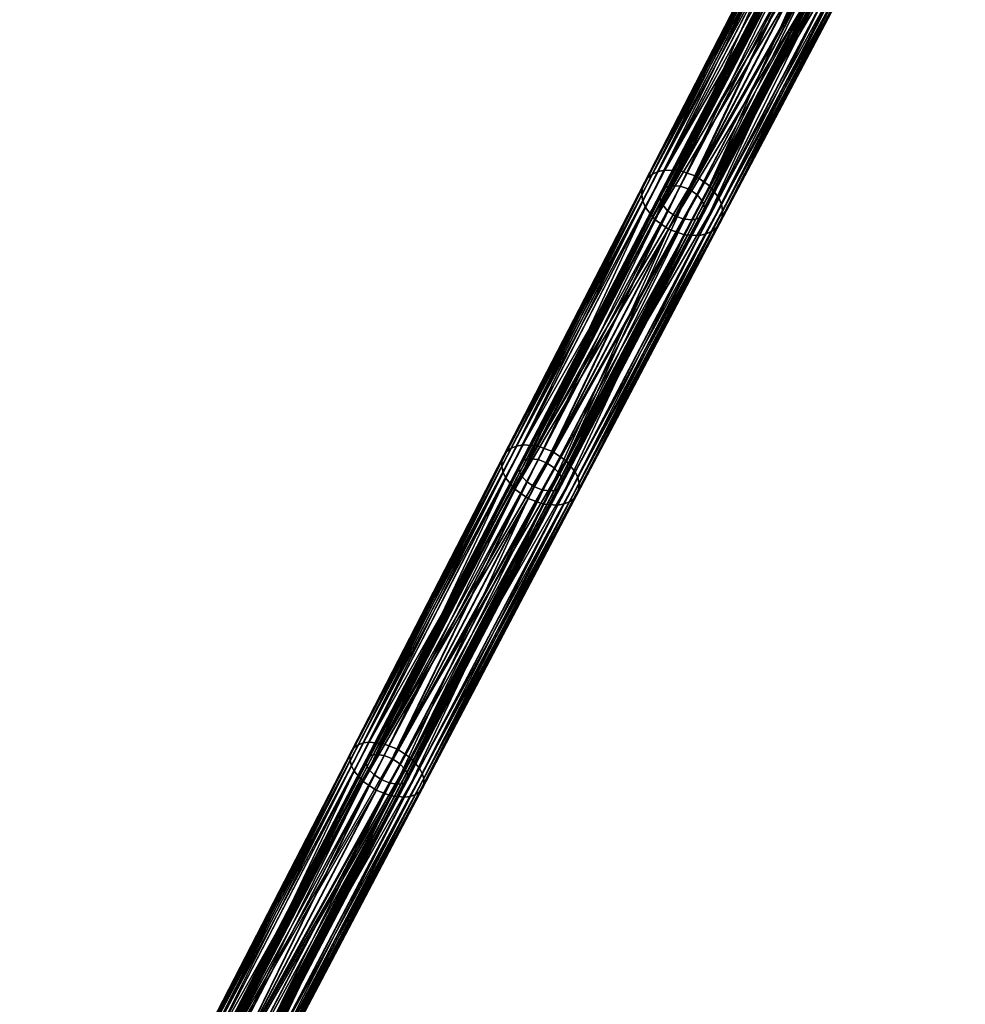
# Model space of a CAD drawing. Header units: centimetres. Extents: x -241 to 151, y -198 to 16.
# Tile 96 of 256: x -162 to -139, y -48 to -23. Entities that reach past the tile are written whole.
import ezdxf

# ---------------------------------------------------------------- set-up
doc = ezdxf.new("R2010")
doc.units = ezdxf.units.CM
doc.layers.add('955', color=7, linetype='Continuous', true_color=0x8d073a)

msp = doc.modelspace()

# ---------------------------------------------------------------- meshes
at = {"layer": '955', "color": 254, "true_color": 0xcad1ee}
mesh = msp.add_polyface(dxfattribs=at)
corners = [(-141.789, -20.952, 148.294), (-142.144, -20.695, 148.316), (-145.049, -27.178, 156.773), (-142.49, -22.315, 147.776), (-142.905, -22.175, 147.754), (-139.702, -16.996, 139.131), (-139.287, -16.989, 139.182), (-141.917, -22.272, 147.878), (-142.094, -22.319, 147.836), (-139.101, -16.933, 139.216), (-141.761, -22.193, 147.925), (-138.935, -16.843, 139.256), (-141.632, -22.084, 147.978), (-138.797, -16.721, 139.3), (-141.535, -21.945, 148.035), (-138.692, -16.568, 139.347), (-141.479, -21.786, 148.091), (-138.629, -16.393, 139.394), (-141.465, -21.617, 148.144), (-139.49, -17.01, 139.153), (-142.287, -22.334, 147.802), (-144.73, -27.949, 156.536), (-144.722, -27.795, 156.598), (-144.752, -27.636, 156.654), (-141.492, -21.445, 148.192), (-144.818, -27.477, 156.702), (-141.556, -21.273, 148.234), (-141.656, -21.107, 148.268), (-142.49, -21.891, 147.752), (-142.716, -21.812, 147.738), (-145.907, -27.936, 156.142), (-139.695, -16.536, 139.098), (-142.139, -21.198, 148.098), (-145.564, -27.259, 156.579), (-142.335, -21.06, 148.113), (-139.133, -16.239, 139.273), (-141.983, -21.714, 147.925), (-141.956, -21.632, 147.963), (-139.164, -16.328, 139.242), (-142.032, -21.784, 147.887), (-139.218, -16.405, 139.21), (-142.1, -21.838, 147.852), (-139.289, -16.466, 139.181), (-142.182, -21.876, 147.82), (-139.376, -16.511, 139.154), (-142.277, -21.898, 147.793), (-139.474, -16.537, 139.131), (-145.238, -27.551, 156.515), (-142.007, -21.367, 148.058), (-145.198, -27.634, 156.483), (-141.969, -21.456, 148.03), (-145.178, -27.717, 156.446), (-141.951, -21.546, 147.998), (-145.179, -27.796, 156.404), (-145.203, -27.87, 156.36), (-145.248, -27.932, 156.316), (-145.312, -27.98, 156.275), (-143.26, -21.918, 147.775), (-140.132, -16.855, 139.113), (-142.905, -22.175, 147.754), (-145.793, -26.793, 156.772), (-142.144, -20.695, 148.316), (-142.559, -20.555, 148.293), (-146.171, -26.779, 156.702), (-142.762, -20.536, 148.267), (-142.955, -20.551, 148.233), (-146.338, -26.817, 156.653), (-143.132, -20.598, 148.191), (-146.485, -26.885, 156.597), (-143.288, -20.677, 148.144), (-146.605, -26.981, 156.536), (-143.417, -20.786, 148.091), (-146.693, -27.105, 156.47), (-143.514, -20.925, 148.034), (-146.743, -27.249, 156.404), (-143.57, -21.084, 147.978), (-146.751, -27.403, 156.342), (-143.584, -21.253, 147.925), (-146.721, -27.561, 156.286), (-143.557, -21.425, 147.877), (-146.655, -27.72, 156.238), (-143.493, -21.597, 147.835), (-140.732, -16.244, 139.181), (-143.393, -21.763, 147.801), (-140.632, -16.422, 139.152), (-146.424, -28.02, 156.167), (-142.912, -21.675, 147.752), (-142.716, -21.812, 147.738), (-140.124, -16.317, 139.098), (-145.907, -27.936, 156.142), (-142.561, -20.982, 148.098), (-142.335, -21.06, 148.113), (-145.564, -27.259, 156.579), (-146.233, -27.644, 156.206), (-143.043, -21.506, 147.793), (-146.273, -27.56, 156.238), (-143.081, -21.417, 147.82), (-146.293, -27.478, 156.275), (-143.099, -21.327, 147.852), (-146.292, -27.398, 156.316), (-143.095, -21.241, 147.887), (-146.268, -27.325, 156.36), (-143.068, -21.159, 147.925), (-146.222, -27.262, 156.404), (-143.018, -21.089, 147.963), (-146.159, -27.214, 156.446), (-142.951, -21.035, 147.998), (-146.081, -27.182, 156.483), (-142.868, -20.996, 148.03), (-145.99, -27.165, 156.515), (-142.774, -20.975, 148.058), (-145.784, -27.179, 156.562)]
mesh.append_faces([[corners[k] for k in face] for face in [(0, 1, 2), (3, 4, 5), (6, 7, 8), (9, 10, 7), (11, 12, 10), (13, 14, 12), (15, 16, 14), (17, 18, 16), (19, 8, 20), (5, 20, 3), (21, 14, 16), (22, 16, 18), (23, 18, 24), (25, 24, 26), (2, 27, 0), (27, 2, 26), (28, 29, 30), (31, 29, 28), (32, 33, 34), (35, 36, 37), (38, 39, 36), (40, 41, 39), (42, 43, 41), (44, 45, 43), (46, 28, 45), (47, 32, 48), (49, 48, 50), (51, 50, 52), (53, 52, 37), (54, 37, 36), (55, 36, 39), (56, 39, 41), (57, 58, 59), (60, 61, 62), (63, 64, 65), (66, 65, 67), (64, 63, 62), (68, 67, 69), (70, 69, 71), (72, 71, 73), (74, 73, 75), (76, 75, 77), (78, 77, 79), (80, 79, 81), (82, 83, 81), (84, 57, 83), (83, 85, 81), (86, 87, 88), (86, 89, 87), (90, 91, 92), (93, 86, 94), (95, 94, 96), (97, 96, 98), (99, 98, 100), (101, 100, 102), (103, 102, 104), (105, 104, 106), (107, 106, 108), (109, 108, 110), (111, 110, 90)]], dxfattribs={"color": 254})
mesh = msp.add_polyface(dxfattribs=at)
corners = [(-145.049, -27.178, 156.773), (-142.144, -20.695, 148.316), (-145.394, -26.933, 156.798), (-142.49, -22.315, 147.776), (-146.078, -28.265, 156.142), (-142.905, -22.175, 147.754), (-145.679, -28.405, 156.168), (-145.302, -28.419, 156.238), (-142.287, -22.334, 147.802), (-142.094, -22.319, 147.836), (-145.134, -28.381, 156.287), (-141.917, -22.272, 147.878), (-144.988, -28.313, 156.343), (-141.761, -22.193, 147.925), (-144.868, -28.217, 156.404), (-141.632, -22.084, 147.978), (-144.779, -28.093, 156.47), (-141.535, -21.945, 148.035), (-144.73, -27.949, 156.536), (-141.479, -21.786, 148.091), (-144.722, -27.795, 156.598), (-141.465, -21.617, 148.144), (-144.752, -27.636, 156.654), (-141.492, -21.445, 148.192), (-144.818, -27.477, 156.702), (-141.556, -21.273, 148.234), (-142.49, -21.891, 147.752), (-145.907, -27.936, 156.142), (-145.686, -28.015, 156.159), (-145.37, -27.391, 156.562), (-145.564, -27.259, 156.579), (-142.139, -21.198, 148.098), (-145.238, -27.551, 156.515), (-142.007, -21.367, 148.058), (-145.198, -27.634, 156.483), (-141.969, -21.456, 148.03), (-145.178, -27.717, 156.446), (-141.951, -21.546, 147.998), (-145.179, -27.796, 156.404), (-141.956, -21.632, 147.963), (-145.203, -27.87, 156.36), (-141.983, -21.714, 147.925), (-145.248, -27.932, 156.316), (-142.032, -21.784, 147.887), (-145.312, -27.98, 156.275), (-142.1, -21.838, 147.852), (-145.39, -28.012, 156.238), (-142.182, -21.876, 147.82), (-145.48, -28.029, 156.206), (-142.277, -21.898, 147.793), (-146.424, -28.02, 156.167), (-142.905, -22.175, 147.754), (-146.078, -28.265, 156.142), (-143.26, -21.918, 147.775), (-145.793, -26.793, 156.772), (-145.394, -26.933, 156.798), (-142.144, -20.695, 148.316), (-142.559, -20.555, 148.293), (-146.171, -26.779, 156.702), (-142.955, -20.551, 148.233), (-146.338, -26.817, 156.653), (-143.132, -20.598, 148.191), (-146.485, -26.885, 156.597), (-143.288, -20.677, 148.144), (-146.605, -26.981, 156.536), (-143.417, -20.786, 148.091), (-146.693, -27.105, 156.47), (-143.514, -20.925, 148.034), (-146.743, -27.249, 156.404), (-143.57, -21.084, 147.978), (-146.751, -27.403, 156.342), (-143.584, -21.253, 147.925), (-146.721, -27.561, 156.286), (-143.557, -21.425, 147.877), (-146.655, -27.72, 156.238), (-143.493, -21.597, 147.835), (-143.393, -21.763, 147.801), (-146.101, -27.803, 156.159), (-145.907, -27.936, 156.142), (-142.912, -21.675, 147.752), (-142.561, -20.982, 148.098), (-145.564, -27.259, 156.579), (-145.784, -27.179, 156.562), (-146.233, -27.644, 156.206), (-143.043, -21.506, 147.793), (-146.273, -27.56, 156.238), (-143.081, -21.417, 147.82), (-146.293, -27.478, 156.275), (-143.099, -21.327, 147.852), (-146.292, -27.398, 156.316), (-143.095, -21.241, 147.887), (-146.268, -27.325, 156.36), (-143.068, -21.159, 147.925), (-146.222, -27.262, 156.404), (-143.018, -21.089, 147.963), (-146.159, -27.214, 156.446), (-142.951, -21.035, 147.998), (-146.081, -27.182, 156.483), (-142.868, -20.996, 148.03), (-145.99, -27.165, 156.515), (-142.774, -20.975, 148.058)]
mesh.append_faces([[corners[k] for k in face] for face in [(0, 1, 2), (3, 4, 5), (6, 4, 3), (3, 7, 6), (7, 8, 9), (9, 10, 7), (10, 9, 11), (8, 7, 3), (11, 12, 10), (12, 11, 13), (13, 14, 12), (14, 13, 15), (15, 16, 14), (16, 15, 17), (17, 18, 16), (19, 20, 18), (21, 22, 20), (23, 24, 22), (25, 0, 24), (26, 27, 28), (29, 30, 31), (31, 32, 29), (33, 34, 32), (35, 36, 34), (37, 38, 36), (39, 40, 38), (41, 42, 40), (43, 44, 42), (45, 46, 44), (46, 45, 47), (47, 48, 46), (48, 47, 49), (49, 28, 48), (28, 49, 26), (50, 51, 52), (53, 51, 50), (54, 55, 56), (57, 58, 54), (59, 60, 58), (61, 62, 60), (63, 64, 62), (65, 66, 64), (67, 68, 66), (69, 70, 68), (71, 72, 70), (73, 74, 72), (75, 50, 74), (50, 76, 53), (77, 78, 79), (80, 81, 82), (79, 83, 77), (84, 85, 83), (86, 87, 85), (88, 89, 87), (90, 91, 89), (92, 93, 91), (94, 95, 93), (96, 97, 95), (98, 99, 97), (100, 82, 99)]], dxfattribs={"color": 254})
mesh = msp.add_polyface(dxfattribs=at)
corners = [(-148.656, -34.071, 164.811), (-145.394, -26.933, 156.798), (-148.992, -33.839, 164.84), (-145.049, -27.178, 156.773), (-149.216, -35.162, 164.12), (-146.078, -28.265, 156.142), (-145.679, -28.405, 156.168), (-148.857, -35.187, 164.2), (-145.302, -28.419, 156.238), (-148.699, -35.157, 164.256), (-145.134, -28.381, 156.287), (-148.562, -35.101, 164.319), (-144.988, -28.313, 156.343), (-148.451, -35.018, 164.39), (-144.868, -28.217, 156.404), (-148.371, -34.908, 164.465), (-144.779, -28.093, 156.47), (-148.329, -34.779, 164.541), (-144.73, -27.949, 156.536), (-148.326, -34.64, 164.611), (-144.722, -27.795, 156.598), (-148.359, -34.496, 164.675), (-144.752, -27.636, 156.654), (-148.427, -34.35, 164.73), (-144.818, -27.477, 156.702), (-145.686, -28.015, 156.159), (-145.907, -27.936, 156.142), (-149.446, -34.727, 164.109), (-145.37, -27.391, 156.562), (-149.141, -34.125, 164.609), (-145.564, -27.259, 156.579), (-148.816, -34.403, 164.535), (-145.238, -27.551, 156.515), (-148.775, -34.48, 164.498), (-145.198, -27.634, 156.483), (-148.753, -34.556, 164.456), (-145.178, -27.717, 156.446), (-148.751, -34.628, 164.409), (-145.179, -27.796, 156.404), (-148.771, -34.694, 164.359), (-145.203, -27.87, 156.36), (-148.812, -34.749, 164.308), (-145.248, -27.932, 156.316), (-148.871, -34.79, 164.261), (-145.312, -27.98, 156.275), (-148.946, -34.817, 164.219), (-145.39, -28.012, 156.238), (-149.032, -34.828, 164.182), (-145.48, -28.029, 156.206), (-149.231, -34.808, 164.128), (-146.424, -28.02, 156.167), (-146.078, -28.265, 156.142), (-149.936, -34.79, 164.119), (-149.375, -33.699, 164.81), (-145.394, -26.933, 156.798), (-145.793, -26.793, 156.772), (-148.992, -33.839, 164.84), (-149.734, -33.674, 164.73), (-146.171, -26.779, 156.702), (-149.892, -33.704, 164.674), (-146.338, -26.817, 156.653), (-150.029, -33.76, 164.611), (-146.485, -26.885, 156.597), (-150.14, -33.843, 164.54), (-146.605, -26.981, 156.536), (-150.22, -33.953, 164.465), (-146.693, -27.105, 156.47), (-150.263, -34.082, 164.389), (-146.743, -27.249, 156.404), (-150.266, -34.221, 164.319), (-146.751, -27.403, 156.342), (-150.232, -34.365, 164.255), (-146.721, -27.561, 156.286), (-150.164, -34.511, 164.2), (-146.655, -27.72, 156.238), (-146.101, -27.803, 156.159), (-149.446, -34.727, 164.109), (-145.907, -27.936, 156.142), (-145.784, -27.179, 156.562), (-149.141, -34.125, 164.609), (-149.356, -34.045, 164.589), (-145.564, -27.259, 156.579), (-149.771, -34.449, 164.182), (-146.233, -27.644, 156.206), (-149.812, -34.372, 164.219), (-146.273, -27.56, 156.238), (-149.834, -34.296, 164.261), (-146.293, -27.478, 156.275), (-149.836, -34.224, 164.308), (-146.292, -27.398, 156.316), (-149.816, -34.158, 164.359), (-146.268, -27.325, 156.36), (-149.775, -34.103, 164.409), (-146.222, -27.262, 156.404), (-149.716, -34.062, 164.456), (-146.159, -27.214, 156.446), (-149.642, -34.036, 164.498), (-146.081, -27.182, 156.483), (-149.555, -34.024, 164.535), (-145.99, -27.165, 156.515)]
mesh.append_faces([[corners[k] for k in face] for face in [(0, 1, 2), (3, 1, 0), (4, 5, 6), (7, 6, 8), (9, 8, 10), (11, 10, 12), (13, 12, 14), (15, 14, 16), (17, 16, 18), (19, 18, 20), (21, 20, 22), (23, 22, 24), (0, 24, 3), (25, 26, 27), (28, 29, 30), (31, 28, 32), (33, 32, 34), (35, 34, 36), (37, 36, 38), (39, 38, 40), (41, 40, 42), (43, 42, 44), (45, 44, 46), (47, 46, 48), (49, 48, 25), (50, 51, 52), (53, 54, 55), (53, 56, 54), (55, 57, 53), (57, 55, 58), (58, 59, 57), (59, 58, 60), (60, 61, 59), (61, 60, 62), (62, 63, 61), (63, 62, 64), (64, 65, 63), (65, 64, 66), (66, 67, 65), (67, 66, 68), (69, 68, 70), (71, 70, 72), (73, 72, 74), (52, 74, 50), (75, 76, 77), (78, 79, 80), (78, 81, 79), (82, 75, 83), (84, 83, 85), (86, 85, 87), (88, 87, 89), (90, 89, 91), (92, 91, 93), (94, 93, 95), (95, 96, 94), (96, 95, 97), (97, 98, 96), (98, 97, 99), (99, 80, 98), (80, 99, 78)]], dxfattribs={"color": 254})
mesh = msp.add_polyface(dxfattribs=at)
corners = [(-148.656, -34.071, 164.811), (-148.992, -33.839, 164.84), (-152.883, -41.307, 172.297), (-149.216, -35.162, 164.12), (-149.6, -35.023, 164.09), (-146.078, -28.265, 156.142), (-145.679, -28.405, 156.168), (-148.857, -35.187, 164.2), (-145.302, -28.419, 156.238), (-148.699, -35.157, 164.256), (-145.134, -28.381, 156.287), (-148.562, -35.101, 164.319), (-144.988, -28.313, 156.343), (-148.451, -35.018, 164.39), (-144.868, -28.217, 156.404), (-148.371, -34.908, 164.465), (-144.779, -28.093, 156.47), (-148.329, -34.779, 164.541), (-144.73, -27.949, 156.536), (-148.326, -34.64, 164.611), (-144.722, -27.795, 156.598), (-148.359, -34.496, 164.675), (-144.752, -27.636, 156.654), (-148.427, -34.35, 164.73), (-144.818, -27.477, 156.702), (-152.33, -41.785, 172.174), (-152.556, -41.527, 172.264), (-145.686, -28.015, 156.159), (-149.446, -34.727, 164.109), (-149.231, -34.808, 164.128), (-148.95, -34.253, 164.589), (-149.141, -34.125, 164.609), (-145.37, -27.391, 156.562), (-153.012, -41.555, 172.056), (-148.816, -34.403, 164.535), (-145.238, -27.551, 156.515), (-148.775, -34.48, 164.498), (-145.198, -27.634, 156.483), (-148.753, -34.556, 164.456), (-145.178, -27.717, 156.446), (-148.751, -34.628, 164.409), (-145.179, -27.796, 156.404), (-148.771, -34.694, 164.359), (-145.203, -27.87, 156.36), (-148.812, -34.749, 164.308), (-145.248, -27.932, 156.316), (-148.871, -34.79, 164.261), (-145.312, -27.98, 156.275), (-148.946, -34.817, 164.219), (-145.39, -28.012, 156.238), (-149.032, -34.828, 164.182), (-145.48, -28.029, 156.206), (-152.689, -41.819, 171.974), (-149.936, -34.79, 164.119), (-146.078, -28.265, 156.142), (-149.6, -35.023, 164.09), (-153.25, -41.168, 172.264), (-148.992, -33.839, 164.84), (-149.375, -33.699, 164.81), (-146.743, -27.249, 156.404), (-150.266, -34.221, 164.319), (-150.263, -34.082, 164.389), (-146.751, -27.403, 156.342), (-150.232, -34.365, 164.255), (-146.721, -27.561, 156.286), (-150.164, -34.511, 164.2), (-146.655, -27.72, 156.238), (-153.591, -41.133, 172.173), (-149.734, -33.674, 164.73), (-153.739, -41.153, 172.111), (-149.892, -33.704, 164.674), (-153.867, -41.198, 172.039), (-150.029, -33.76, 164.611), (-153.969, -41.269, 171.96), (-150.14, -33.843, 164.54), (-154.041, -41.364, 171.875), (-150.22, -33.953, 164.465), (-154.076, -41.477, 171.79), (-154.074, -41.602, 171.711), (-154.037, -41.732, 171.639), (-153.967, -41.865, 171.577), (-149.637, -34.599, 164.128), (-149.446, -34.727, 164.109), (-146.101, -27.803, 156.159), (-149.356, -34.045, 164.589), (-149.141, -34.125, 164.609), (-153.012, -41.555, 172.056), (-149.771, -34.449, 164.182), (-146.233, -27.644, 156.206), (-149.812, -34.372, 164.219), (-146.273, -27.56, 156.238), (-149.834, -34.296, 164.261), (-146.293, -27.478, 156.275), (-149.836, -34.224, 164.308), (-146.292, -27.398, 156.316), (-149.816, -34.158, 164.359), (-146.268, -27.325, 156.36), (-149.775, -34.103, 164.409), (-146.222, -27.262, 156.404), (-149.716, -34.062, 164.456), (-153.645, -41.747, 171.617), (-153.67, -41.678, 171.665), (-153.674, -41.613, 171.718), (-153.658, -41.555, 171.775), (-153.621, -41.507, 171.831), (-153.566, -41.473, 171.884), (-153.496, -41.453, 171.932), (-149.642, -34.036, 164.498), (-153.413, -41.446, 171.974), (-149.555, -34.024, 164.535), (-153.222, -41.473, 172.034)]
mesh.append_faces([[corners[k] for k in face] for face in [(0, 1, 2), (3, 4, 5), (6, 7, 3), (8, 9, 7), (10, 11, 9), (12, 13, 11), (14, 15, 13), (16, 17, 15), (18, 19, 17), (20, 21, 19), (22, 23, 21), (24, 0, 23), (25, 21, 23), (26, 23, 0), (27, 28, 29), (30, 31, 32), (30, 33, 31), (32, 34, 30), (35, 36, 34), (37, 38, 36), (39, 40, 38), (41, 42, 40), (43, 44, 42), (45, 46, 44), (47, 48, 46), (49, 50, 48), (51, 29, 50), (52, 30, 34), (53, 54, 55), (56, 57, 58), (59, 60, 61), (62, 63, 60), (64, 65, 63), (66, 53, 65), (67, 58, 68), (69, 68, 70), (71, 70, 72), (73, 72, 74), (75, 74, 76), (77, 76, 61), (78, 61, 60), (79, 60, 63), (80, 63, 65), (81, 82, 83), (84, 85, 86), (83, 87, 81), (88, 89, 87), (90, 91, 89), (92, 93, 91), (94, 95, 93), (96, 97, 95), (98, 99, 97), (100, 87, 89), (101, 89, 91), (102, 91, 93), (103, 93, 95), (104, 95, 97), (105, 97, 99), (106, 99, 107), (108, 107, 109), (110, 109, 84)]], dxfattribs={"color": 254})
mesh = msp.add_polyface(dxfattribs=at)
corners = [(-148.656, -34.071, 164.811), (-152.883, -41.307, 172.297), (-152.556, -41.527, 172.264), (-153.047, -42.482, 171.487), (-149.6, -35.023, 164.09), (-149.216, -35.162, 164.12), (-152.706, -42.517, 171.577), (-148.857, -35.187, 164.2), (-152.558, -42.497, 171.64), (-148.699, -35.157, 164.256), (-152.43, -42.451, 171.711), (-148.562, -35.101, 164.319), (-152.328, -42.381, 171.79), (-148.451, -35.018, 164.39), (-152.257, -42.286, 171.875), (-148.371, -34.908, 164.465), (-152.221, -42.172, 171.96), (-148.329, -34.779, 164.541), (-152.223, -42.048, 172.039), (-148.326, -34.64, 164.611), (-152.26, -41.918, 172.111), (-148.359, -34.496, 164.675), (-152.33, -41.785, 172.174), (-148.427, -34.35, 164.73), (-149.231, -34.808, 164.128), (-153.279, -42.082, 171.493), (-153.069, -42.163, 171.516), (-149.446, -34.727, 164.109), (-152.823, -41.678, 172.034), (-153.012, -41.555, 172.056), (-148.95, -34.253, 164.589), (-152.689, -41.819, 171.974), (-148.816, -34.403, 164.535), (-152.646, -41.89, 171.932), (-148.775, -34.48, 164.498), (-152.621, -41.959, 171.884), (-148.753, -34.556, 164.456), (-152.616, -42.023, 171.831), (-148.751, -34.628, 164.409), (-152.633, -42.082, 171.775), (-148.771, -34.694, 164.359), (-152.67, -42.129, 171.718), (-148.812, -34.749, 164.308), (-152.725, -42.164, 171.665), (-148.871, -34.79, 164.261), (-152.795, -42.184, 171.617), (-148.946, -34.817, 164.219), (-152.877, -42.191, 171.576), (-149.032, -34.828, 164.182), (-149.936, -34.79, 164.119), (-149.6, -35.023, 164.09), (-153.741, -42.123, 171.486), (-153.25, -41.168, 172.264), (-152.883, -41.307, 172.297), (-148.992, -33.839, 164.84), (-149.375, -33.699, 164.81), (-153.591, -41.133, 172.173), (-149.734, -33.674, 164.73), (-153.739, -41.153, 172.111), (-149.892, -33.704, 164.674), (-153.867, -41.198, 172.039), (-150.029, -33.76, 164.611), (-153.969, -41.269, 171.96), (-150.14, -33.843, 164.54), (-154.041, -41.364, 171.875), (-150.22, -33.953, 164.465), (-154.076, -41.477, 171.79), (-150.263, -34.082, 164.389), (-154.074, -41.602, 171.711), (-150.266, -34.221, 164.319), (-154.037, -41.732, 171.639), (-150.232, -34.365, 164.255), (-153.967, -41.865, 171.577), (-150.164, -34.511, 164.2), (-149.637, -34.599, 164.128), (-153.279, -42.082, 171.493), (-149.446, -34.727, 164.109), (-153.468, -41.958, 171.516), (-149.356, -34.045, 164.589), (-153.012, -41.555, 172.056), (-153.222, -41.473, 172.034), (-153.602, -41.818, 171.576), (-149.771, -34.449, 164.182), (-153.645, -41.747, 171.617), (-149.812, -34.372, 164.219), (-153.67, -41.678, 171.665), (-149.834, -34.296, 164.261), (-153.674, -41.613, 171.718), (-149.836, -34.224, 164.308), (-153.658, -41.555, 171.775), (-149.816, -34.158, 164.359), (-153.621, -41.507, 171.831), (-149.775, -34.103, 164.409), (-153.566, -41.473, 171.884), (-149.716, -34.062, 164.456), (-153.496, -41.453, 171.932), (-149.642, -34.036, 164.498), (-153.413, -41.446, 171.974), (-149.555, -34.024, 164.535)]
mesh.append_faces([[corners[k] for k in face] for face in [(0, 1, 2), (3, 4, 5), (6, 5, 7), (8, 7, 9), (10, 9, 11), (12, 11, 13), (14, 13, 15), (16, 15, 17), (17, 18, 16), (18, 17, 19), (19, 20, 18), (20, 19, 21), (21, 22, 20), (23, 2, 22), (24, 25, 26), (24, 27, 25), (28, 29, 30), (30, 31, 28), (32, 33, 31), (33, 32, 34), (34, 35, 33), (35, 34, 36), (36, 37, 35), (37, 36, 38), (38, 39, 37), (39, 38, 40), (40, 41, 39), (41, 40, 42), (42, 43, 41), (43, 42, 44), (45, 44, 46), (47, 46, 48), (26, 48, 24), (49, 50, 51), (52, 53, 54), (55, 56, 52), (57, 58, 56), (59, 60, 58), (61, 62, 60), (63, 64, 62), (65, 66, 64), (67, 68, 66), (69, 70, 68), (71, 72, 70), (73, 51, 72), (51, 73, 49), (74, 75, 76), (77, 75, 74), (78, 79, 80), (74, 81, 77), (81, 74, 82), (82, 83, 81), (84, 85, 83), (86, 87, 85), (88, 89, 87), (90, 91, 89), (92, 93, 91), (94, 95, 93), (96, 97, 95), (98, 80, 97)]], dxfattribs={"color": 254})
mesh = msp.add_polyface(dxfattribs=at)
corners = [(-152.556, -41.527, 172.264), (-152.883, -41.307, 172.297), (-157.012, -49.234, 179.049), (-153.047, -42.482, 171.487), (-153.415, -42.343, 171.453), (-149.6, -35.023, 164.09), (-157.468, -50.122, 178.112), (-149.216, -35.162, 164.12), (-152.706, -42.517, 171.577), (-148.857, -35.187, 164.2), (-152.558, -42.497, 171.64), (-148.699, -35.157, 164.256), (-152.43, -42.451, 171.711), (-148.562, -35.101, 164.319), (-152.328, -42.381, 171.79), (-148.451, -35.018, 164.39), (-152.257, -42.286, 171.875), (-156.794, -50.306, 178.249), (-156.655, -50.295, 178.318), (-156.537, -50.26, 178.398), (-156.444, -50.203, 178.486), (-156.381, -50.123, 178.58), (-148.371, -34.908, 164.465), (-152.221, -42.172, 171.96), (-156.352, -50.024, 178.675), (-156.36, -49.915, 178.763), (-152.223, -42.048, 172.039), (-156.4, -49.798, 178.842), (-152.26, -41.918, 172.111), (-156.471, -49.678, 178.912), (-152.33, -41.785, 172.174), (-156.696, -49.442, 179.012), (-153.069, -42.163, 171.516), (-153.279, -42.082, 171.493), (-157.35, -49.895, 178.176), (-152.823, -41.678, 172.034), (-157.122, -49.444, 178.801), (-153.012, -41.555, 172.056), (-156.8, -49.693, 178.709), (-152.689, -41.819, 171.974), (-156.755, -49.758, 178.663), (-152.646, -41.89, 171.932), (-156.728, -49.82, 178.61), (-152.621, -41.959, 171.884), (-156.721, -49.878, 178.551), (-152.616, -42.023, 171.831), (-156.733, -49.929, 178.488), (-152.633, -42.082, 171.775), (-148.871, -34.79, 164.261), (-152.795, -42.184, 171.617), (-152.725, -42.164, 171.665), (-148.946, -34.817, 164.219), (-152.877, -42.191, 171.576), (-149.032, -34.828, 164.182), (-156.767, -49.969, 178.425), (-152.67, -42.129, 171.718), (-156.817, -49.996, 178.367), (-156.883, -50.01, 178.314), (-156.962, -50.012, 178.267), (-157.146, -49.978, 178.2), (-153.741, -42.123, 171.486), (-153.415, -42.343, 171.453), (-157.785, -49.914, 178.148), (-149.6, -35.023, 164.09), (-157.365, -49.096, 179.012), (-152.883, -41.307, 172.297), (-153.25, -41.168, 172.264), (-157.687, -49.049, 178.911), (-153.591, -41.133, 172.173), (-157.825, -49.061, 178.842), (-153.739, -41.153, 172.111), (-157.944, -49.095, 178.762), (-153.867, -41.198, 172.039), (-158.036, -49.153, 178.674), (-153.969, -41.269, 171.96), (-158.1, -49.233, 178.58), (-154.041, -41.364, 171.875), (-158.128, -49.331, 178.486), (-154.076, -41.477, 171.79), (-158.121, -49.441, 178.398), (-154.074, -41.602, 171.711), (-158.08, -49.557, 178.318), (-154.037, -41.732, 171.639), (-158.009, -49.677, 178.249), (-153.967, -41.865, 171.577), (-153.468, -41.958, 171.516), (-157.35, -49.895, 178.176), (-153.279, -42.082, 171.493), (-153.222, -41.473, 172.034), (-153.012, -41.555, 172.056), (-157.122, -49.444, 178.801), (-157.672, -49.646, 178.267), (-153.602, -41.818, 171.576), (-157.717, -49.581, 178.314), (-153.645, -41.747, 171.617), (-157.744, -49.519, 178.367), (-153.67, -41.678, 171.665), (-157.752, -49.462, 178.425), (-153.674, -41.613, 171.718), (-157.739, -49.411, 178.488), (-153.658, -41.555, 171.775), (-157.706, -49.371, 178.551), (-153.621, -41.507, 171.831), (-157.655, -49.344, 178.61), (-153.566, -41.473, 171.884), (-157.589, -49.329, 178.663), (-153.496, -41.453, 171.932), (-157.511, -49.327, 178.709), (-153.413, -41.446, 171.974), (-157.326, -49.361, 178.776)]
mesh.append_faces([[corners[k] for k in face] for face in [(0, 1, 2), (3, 4, 5), (3, 6, 4), (7, 8, 3), (9, 10, 8), (11, 12, 10), (13, 14, 12), (15, 16, 14), (17, 3, 8), (18, 8, 10), (19, 10, 12), (20, 12, 14), (21, 14, 16), (22, 23, 16), (24, 16, 23), (25, 23, 26), (27, 26, 28), (29, 28, 30), (31, 30, 0), (32, 33, 34), (35, 36, 37), (38, 35, 39), (40, 39, 41), (42, 41, 43), (44, 43, 45), (46, 45, 47), (48, 49, 50), (51, 52, 49), (53, 32, 52), (54, 47, 55), (56, 55, 50), (57, 50, 49), (58, 49, 52), (59, 52, 32), (60, 61, 62), (60, 63, 61), (64, 65, 66), (67, 66, 68), (68, 69, 67), (69, 68, 70), (71, 70, 72), (73, 72, 74), (75, 74, 76), (77, 76, 78), (79, 78, 80), (81, 80, 82), (83, 82, 84), (62, 84, 60), (85, 86, 87), (88, 89, 90), (91, 85, 92), (93, 92, 94), (95, 94, 96), (97, 96, 98), (99, 98, 100), (101, 100, 102), (103, 102, 104), (105, 104, 106), (107, 106, 108), (109, 108, 88)]], dxfattribs={"color": 254})
mesh = msp.add_polyface(dxfattribs=at)
corners = [(-156.696, -49.442, 179.012), (-157.012, -49.234, 179.049), (-161.329, -57.52, 185.012), (-152.556, -41.527, 172.264), (-157.116, -50.26, 178.148), (-157.468, -50.122, 178.112), (-153.047, -42.482, 171.487), (-156.794, -50.306, 178.249), (-152.706, -42.517, 171.577), (-156.655, -50.295, 178.318), (-152.558, -42.497, 171.64), (-156.537, -50.26, 178.398), (-152.43, -42.451, 171.711), (-156.444, -50.203, 178.486), (-152.328, -42.381, 171.79), (-156.381, -50.123, 178.58), (-152.257, -42.286, 171.875), (-156.352, -50.024, 178.675), (-152.221, -42.172, 171.96), (-156.36, -49.915, 178.763), (-152.223, -42.048, 172.039), (-156.4, -49.798, 178.842), (-152.26, -41.918, 172.111), (-156.471, -49.678, 178.912), (-152.33, -41.785, 172.174), (-153.069, -42.163, 171.516), (-157.35, -49.895, 178.176), (-157.146, -49.978, 178.2), (-156.935, -49.563, 178.776), (-157.122, -49.444, 178.801), (-152.823, -41.678, 172.034), (-156.8, -49.693, 178.709), (-152.689, -41.819, 171.974), (-156.755, -49.758, 178.663), (-152.646, -41.89, 171.932), (-156.728, -49.82, 178.61), (-152.621, -41.959, 171.884), (-156.721, -49.878, 178.551), (-152.616, -42.023, 171.831), (-156.733, -49.929, 178.488), (-152.633, -42.082, 171.775), (-156.767, -49.969, 178.425), (-152.67, -42.129, 171.718), (-156.817, -49.996, 178.367), (-152.725, -42.164, 171.665), (-156.883, -50.01, 178.314), (-152.795, -42.184, 171.617), (-156.962, -50.012, 178.267), (-152.877, -42.191, 171.576), (-157.785, -49.914, 178.148), (-153.415, -42.343, 171.453), (-157.468, -50.122, 178.112), (-157.365, -49.096, 179.012), (-157.012, -49.234, 179.049), (-152.883, -41.307, 172.297), (-161.666, -57.382, 184.971), (-153.25, -41.168, 172.264), (-157.687, -49.049, 178.911), (-153.739, -41.153, 172.111), (-157.944, -49.095, 178.762), (-157.825, -49.061, 178.842), (-153.867, -41.198, 172.039), (-158.036, -49.153, 178.674), (-153.969, -41.269, 171.96), (-158.1, -49.233, 178.58), (-154.041, -41.364, 171.875), (-158.128, -49.331, 178.486), (-154.076, -41.477, 171.79), (-158.121, -49.441, 178.398), (-154.074, -41.602, 171.711), (-158.08, -49.557, 178.318), (-154.037, -41.732, 171.639), (-158.009, -49.677, 178.249), (-153.967, -41.865, 171.577), (-161.969, -57.325, 184.861), (-162.099, -57.328, 184.784), (-162.207, -57.351, 184.697), (-162.291, -57.396, 184.6), (-162.346, -57.461, 184.496), (-162.368, -57.545, 184.392), (-157.537, -49.777, 178.2), (-157.35, -49.895, 178.176), (-153.468, -41.958, 171.516), (-153.222, -41.473, 172.034), (-157.122, -49.444, 178.801), (-157.326, -49.361, 178.776), (-157.672, -49.646, 178.267), (-153.602, -41.818, 171.576), (-157.717, -49.581, 178.314), (-153.645, -41.747, 171.617), (-157.744, -49.519, 178.367), (-153.67, -41.678, 171.665), (-157.752, -49.462, 178.425), (-153.674, -41.613, 171.718), (-157.739, -49.411, 178.488), (-153.658, -41.555, 171.775), (-157.706, -49.371, 178.551), (-153.621, -41.507, 171.831), (-157.655, -49.344, 178.61), (-153.566, -41.473, 171.884), (-157.589, -49.329, 178.663), (-153.496, -41.453, 171.932), (-157.511, -49.327, 178.709), (-153.413, -41.446, 171.974), (-161.978, -57.594, 184.484), (-161.931, -57.574, 184.549), (-161.87, -57.565, 184.607), (-161.796, -57.568, 184.658), (-161.618, -57.609, 184.732)]
mesh.append_faces([[corners[k] for k in face] for face in [(0, 1, 2), (3, 1, 0), (4, 5, 6), (6, 7, 4), (8, 9, 7), (10, 11, 9), (12, 13, 11), (14, 15, 13), (16, 17, 15), (18, 19, 17), (20, 21, 19), (22, 23, 21), (24, 0, 23), (25, 26, 27), (28, 29, 30), (30, 31, 28), (32, 33, 31), (34, 35, 33), (36, 37, 35), (38, 39, 37), (40, 41, 39), (42, 43, 41), (44, 45, 43), (46, 47, 45), (48, 27, 47), (49, 50, 51), (52, 53, 54), (55, 53, 52), (56, 57, 52), (58, 59, 60), (61, 62, 59), (63, 64, 62), (65, 66, 64), (67, 68, 66), (69, 70, 68), (71, 72, 70), (73, 49, 72), (74, 52, 57), (75, 57, 60), (76, 60, 59), (77, 59, 62), (78, 62, 64), (79, 64, 66), (80, 81, 82), (83, 84, 85), (82, 86, 80), (87, 88, 86), (89, 90, 88), (91, 92, 90), (93, 94, 92), (95, 96, 94), (97, 98, 96), (99, 100, 98), (101, 102, 100), (103, 85, 102), (104, 94, 96), (105, 96, 98), (106, 98, 100), (107, 100, 102), (108, 102, 85)]], dxfattribs={"color": 254})

doc.saveas('drawing.dxf')
